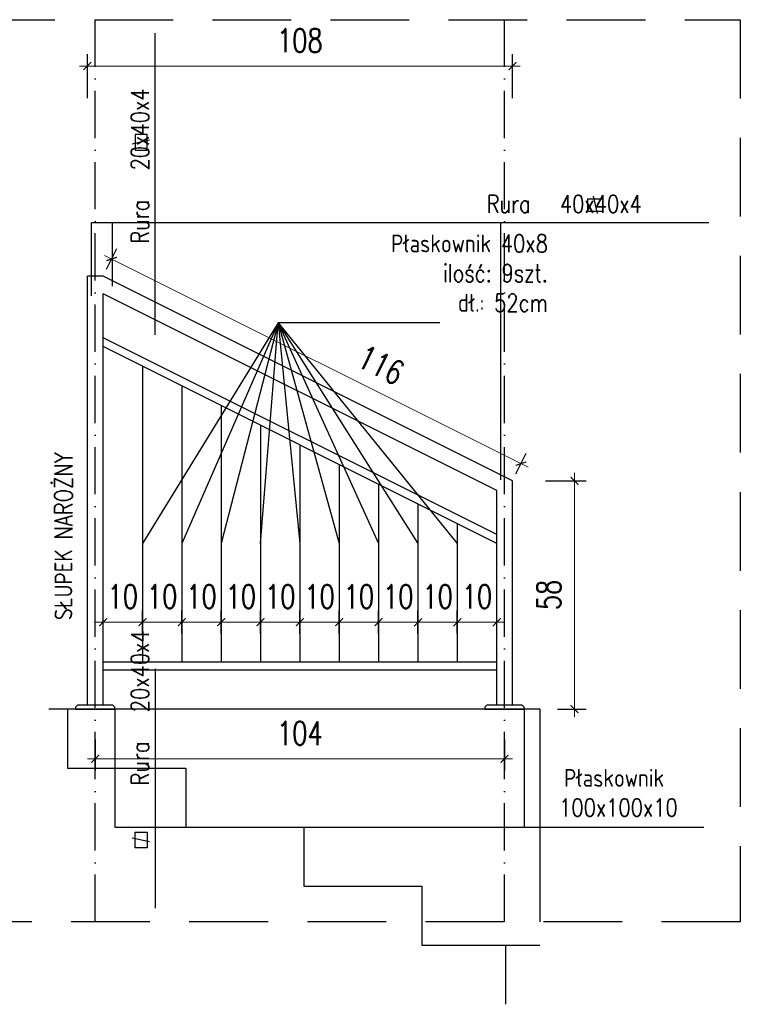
# Model space of a CAD drawing. Header units: millimetres. Extents: x 31969 to 285678, y -69766 to -1123.
# Tile 11 of 161: x 139917 to 140101, y -20278 to -20027. Entities that reach past the tile are written whole.
import ezdxf

# ---------------------------------------------------------------- set-up
doc = ezdxf.new("R2010")
doc.units = ezdxf.units.MM
for name, pattern in [('ACAD_ISO03W100', [30, 12, -18]), ('ACAD_ISO10W100', [18, 12, -3, 0, -3]), ('HIDDEN', [0.375, 0.25, -0.125])]:
    doc.linetypes.add(name, pattern=pattern)
for name, color, linetype in [('a-balustrady detal', 5, 'Continuous'), ('a-opis 2', 1, 'Continuous'), ('a-osie', 4, 'ACAD_ISO10W100'), ('a-przerywana', 250, 'HIDDEN'), ('a-widokowa', 3, 'Continuous'), ('a-wymiary', 11, 'Continuous')]:
    doc.layers.add(name, color=color, linetype=linetype)
doc.layers.add('a-pomocnicza', color=42, linetype='Continuous', plot=False)
doc.styles.add('WYMIAR', font='romans.shx', dxfattribs={"width": 0.8})
doc.styles.add('WYMIARY', font='simplex.shx', dxfattribs={"width": 0.75})
doc.dimstyles.new('MAREK50', dxfattribs={"dimtxt": 12.5, "dimasz": 5, "dimexe": 3, "dimexo": 2, "dimgap": 3.5, "dimtad": 1, "dimdec": 1, "dimdsep": 46, "dimtxsty": 'WYMIARY', "dimblk1": 'ARCHTICK', "dimblk2": 'ARCHTICK', "dimsah": 1, "dimcen": 2.5, "dimdle": 5, "dimadec": 0, "dimazin": 0, "dimtfac": 1, "dimtdec": 1, "dimtmove": 1, "dimatfit": 3, "dimldrblk": 'ARCHTICK', "dimfxl": 0, "dimtolj": 1, "dimtzin": 0, "dimarcsym": 0})

# ---------------------------------------------------------------- blocks, each defined once
blk = doc.blocks.new('_ARCHTICK')
at = {"color": 0, "linetype": 'ByBlock', "const_width": 0.15}
blk.add_lwpolyline([(-0.5, -0.5), (0.5, 0.5)], dxfattribs=at)
blk = doc.blocks.new('*D1053')
at = {"layer": 'a-wymiary', "color": 0, "linetype": 'ACAD_ISO03W100', "lineweight": -2, "ltscale": 100}
blk.add_line((139948.62, -20183.36), (139948.62, -20177.47), dxfattribs=at)
at = {"layer": 'a-wymiary', "color": 0, "lineweight": -2, "ltscale": 100}
blk.add_line((139958.62, -20183.36), (139958.62, -20177.47), dxfattribs=at)
at = {"layer": 'a-wymiary', "color": 0, "lineweight": 0, "ltscale": 100}
blk.add_line((139946.62, -20180.47), (139960.62, -20180.47), dxfattribs=at)
at = {"layer": 'DEFPOINTS', "color": 0, "ltscale": 100}
for p in [(139958.62, -20180.47), (139948.62, -20185.36), (139958.62, -20185.36)]:
    blk.add_point(p, dxfattribs=at)
at = {"layer": 'a-wymiary', "color": 0, "lineweight": 0, "ltscale": 100, "xscale": 2, "yscale": 2, "zscale": 2, "rotation": 180}
blk.add_blockref('_ARCHTICK', (139948.62, -20180.47), dxfattribs=at)
at = {"layer": 'a-wymiary', "color": 0, "lineweight": 0, "ltscale": 100, "xscale": 2, "yscale": 2, "zscale": 2}
blk.add_blockref('_ARCHTICK', (139958.62, -20180.47), dxfattribs=at)
at = {"layer": 'a-wymiary', "color": 0, "ltscale": 100, "insert": (139953.62, -20173.97), "char_height": 6, "attachment_point": 5, "style": 'WYMIARY'}
blk.add_mtext('\\A1;10', dxfattribs=at)
blk = doc.blocks.new('*D1054')
at = {"layer": 'a-wymiary', "color": 0, "linetype": 'ACAD_ISO03W100', "lineweight": -2, "ltscale": 100}
blk.add_line((139978.62, -20183.36), (139978.62, -20177.47), dxfattribs=at)
at = {"layer": 'a-wymiary', "color": 0, "lineweight": -2, "ltscale": 100}
blk.add_line((139988.62, -20183.36), (139988.62, -20177.47), dxfattribs=at)
at = {"layer": 'a-wymiary', "color": 0, "lineweight": 0, "ltscale": 100}
blk.add_line((139976.62, -20180.47), (139990.62, -20180.47), dxfattribs=at)
at = {"layer": 'DEFPOINTS', "color": 0, "ltscale": 100}
for p in [(139988.62, -20180.47), (139978.62, -20185.36), (139988.62, -20185.36)]:
    blk.add_point(p, dxfattribs=at)
at = {"layer": 'a-wymiary', "color": 0, "lineweight": 0, "ltscale": 100, "xscale": 2, "yscale": 2, "zscale": 2, "rotation": 180}
blk.add_blockref('_ARCHTICK', (139978.62, -20180.47), dxfattribs=at)
at = {"layer": 'a-wymiary', "color": 0, "lineweight": 0, "ltscale": 100, "xscale": 2, "yscale": 2, "zscale": 2}
blk.add_blockref('_ARCHTICK', (139988.62, -20180.47), dxfattribs=at)
at = {"layer": 'a-wymiary', "color": 0, "ltscale": 100, "insert": (139983.62, -20173.97), "char_height": 6, "attachment_point": 5, "style": 'WYMIARY'}
blk.add_mtext('\\A1;10', dxfattribs=at)
blk = doc.blocks.new('*D1055')
at = {"layer": 'a-wymiary', "color": 0, "linetype": 'ACAD_ISO03W100', "lineweight": -2, "ltscale": 100}
blk.add_line((139988.62, -20183.36), (139988.62, -20177.47), dxfattribs=at)
at = {"layer": 'a-wymiary', "color": 0, "lineweight": -2, "ltscale": 100}
blk.add_line((139998.62, -20183.36), (139998.62, -20177.47), dxfattribs=at)
at = {"layer": 'a-wymiary', "color": 0, "lineweight": 0, "ltscale": 100}
blk.add_line((139986.62, -20180.47), (140000.62, -20180.47), dxfattribs=at)
at = {"layer": 'DEFPOINTS', "color": 0, "ltscale": 100}
for p in [(139998.62, -20180.47), (139988.62, -20185.36), (139998.62, -20185.36)]:
    blk.add_point(p, dxfattribs=at)
at = {"layer": 'a-wymiary', "color": 0, "lineweight": 0, "ltscale": 100, "xscale": 2, "yscale": 2, "zscale": 2, "rotation": 180}
blk.add_blockref('_ARCHTICK', (139988.62, -20180.47), dxfattribs=at)
at = {"layer": 'a-wymiary', "color": 0, "lineweight": 0, "ltscale": 100, "xscale": 2, "yscale": 2, "zscale": 2}
blk.add_blockref('_ARCHTICK', (139998.62, -20180.47), dxfattribs=at)
at = {"layer": 'a-wymiary', "color": 0, "ltscale": 100, "insert": (139993.62, -20173.97), "char_height": 6, "attachment_point": 5, "style": 'WYMIARY'}
blk.add_mtext('\\A1;10', dxfattribs=at)
blk = doc.blocks.new('*D1056')
at = {"layer": 'a-wymiary', "color": 0, "linetype": 'ACAD_ISO03W100', "lineweight": -2, "ltscale": 100}
blk.add_line((139998.62, -20183.36), (139998.62, -20177.47), dxfattribs=at)
at = {"layer": 'a-wymiary', "color": 0, "lineweight": -2, "ltscale": 100}
blk.add_line((140008.62, -20183.36), (140008.62, -20177.47), dxfattribs=at)
at = {"layer": 'a-wymiary', "color": 0, "lineweight": 0, "ltscale": 100}
blk.add_line((139996.62, -20180.47), (140010.62, -20180.47), dxfattribs=at)
at = {"layer": 'DEFPOINTS', "color": 0, "ltscale": 100}
for p in [(140008.62, -20180.47), (139998.62, -20185.36), (140008.62, -20185.36)]:
    blk.add_point(p, dxfattribs=at)
at = {"layer": 'a-wymiary', "color": 0, "lineweight": 0, "ltscale": 100, "xscale": 2, "yscale": 2, "zscale": 2, "rotation": 180}
blk.add_blockref('_ARCHTICK', (139998.62, -20180.47), dxfattribs=at)
at = {"layer": 'a-wymiary', "color": 0, "lineweight": 0, "ltscale": 100, "xscale": 2, "yscale": 2, "zscale": 2}
blk.add_blockref('_ARCHTICK', (140008.62, -20180.47), dxfattribs=at)
at = {"layer": 'a-wymiary', "color": 0, "ltscale": 100, "insert": (140003.62, -20173.97), "char_height": 6, "attachment_point": 5, "style": 'WYMIARY'}
blk.add_mtext('\\A1;10', dxfattribs=at)
blk = doc.blocks.new('*D1057')
at = {"layer": 'a-wymiary', "color": 0, "linetype": 'ACAD_ISO03W100', "lineweight": -2, "ltscale": 100}
blk.add_line((140008.62, -20183.36), (140008.62, -20177.47), dxfattribs=at)
at = {"layer": 'a-wymiary', "color": 0, "lineweight": -2, "ltscale": 100}
blk.add_line((140018.62, -20183.36), (140018.62, -20177.47), dxfattribs=at)
at = {"layer": 'a-wymiary', "color": 0, "lineweight": 0, "ltscale": 100}
blk.add_line((140006.62, -20180.47), (140020.62, -20180.47), dxfattribs=at)
at = {"layer": 'DEFPOINTS', "color": 0, "ltscale": 100}
for p in [(140018.62, -20180.47), (140008.62, -20185.36), (140018.62, -20185.36)]:
    blk.add_point(p, dxfattribs=at)
at = {"layer": 'a-wymiary', "color": 0, "lineweight": 0, "ltscale": 100, "xscale": 2, "yscale": 2, "zscale": 2, "rotation": 180}
blk.add_blockref('_ARCHTICK', (140008.62, -20180.47), dxfattribs=at)
at = {"layer": 'a-wymiary', "color": 0, "lineweight": 0, "ltscale": 100, "xscale": 2, "yscale": 2, "zscale": 2}
blk.add_blockref('_ARCHTICK', (140018.62, -20180.47), dxfattribs=at)
at = {"layer": 'a-wymiary', "color": 0, "ltscale": 100, "insert": (140013.62, -20173.97), "char_height": 6, "attachment_point": 5, "style": 'WYMIARY'}
blk.add_mtext('\\A1;10', dxfattribs=at)
blk = doc.blocks.new('*D1058')
at = {"layer": 'a-wymiary', "color": 0, "linetype": 'ACAD_ISO03W100', "lineweight": -2, "ltscale": 100}
blk.add_line((140018.62, -20183.36), (140018.62, -20177.47), dxfattribs=at)
at = {"layer": 'a-wymiary', "color": 0, "lineweight": -2, "ltscale": 100}
blk.add_line((140028.62, -20183.36), (140028.62, -20177.47), dxfattribs=at)
at = {"layer": 'a-wymiary', "color": 0, "lineweight": 0, "ltscale": 100}
blk.add_line((140016.62, -20180.47), (140030.62, -20180.47), dxfattribs=at)
at = {"layer": 'DEFPOINTS', "color": 0, "ltscale": 100}
for p in [(140028.62, -20180.47), (140018.62, -20185.36), (140028.62, -20185.36)]:
    blk.add_point(p, dxfattribs=at)
at = {"layer": 'a-wymiary', "color": 0, "lineweight": 0, "ltscale": 100, "xscale": 2, "yscale": 2, "zscale": 2, "rotation": 180}
blk.add_blockref('_ARCHTICK', (140018.62, -20180.47), dxfattribs=at)
at = {"layer": 'a-wymiary', "color": 0, "lineweight": 0, "ltscale": 100, "xscale": 2, "yscale": 2, "zscale": 2}
blk.add_blockref('_ARCHTICK', (140028.62, -20180.47), dxfattribs=at)
at = {"layer": 'a-wymiary', "color": 0, "ltscale": 100, "insert": (140023.62, -20173.97), "char_height": 6, "attachment_point": 5, "style": 'WYMIARY'}
blk.add_mtext('\\A1;10', dxfattribs=at)
blk = doc.blocks.new('*D1059')
at = {"layer": 'a-wymiary', "color": 0, "linetype": 'ACAD_ISO03W100', "lineweight": -2, "ltscale": 100}
blk.add_line((140028.62, -20183.36), (140028.62, -20177.47), dxfattribs=at)
at = {"layer": 'a-wymiary', "color": 0, "lineweight": -2, "ltscale": 100}
blk.add_line((140038.62, -20183.36), (140038.62, -20177.47), dxfattribs=at)
at = {"layer": 'a-wymiary', "color": 0, "lineweight": 0, "ltscale": 100}
blk.add_line((140026.62, -20180.47), (140040.62, -20180.47), dxfattribs=at)
at = {"layer": 'DEFPOINTS', "color": 0, "ltscale": 100}
for p in [(140038.62, -20180.47), (140028.62, -20185.36), (140038.62, -20185.36)]:
    blk.add_point(p, dxfattribs=at)
at = {"layer": 'a-wymiary', "color": 0, "lineweight": 0, "ltscale": 100, "xscale": 2, "yscale": 2, "zscale": 2, "rotation": 180}
blk.add_blockref('_ARCHTICK', (140028.62, -20180.47), dxfattribs=at)
at = {"layer": 'a-wymiary', "color": 0, "lineweight": 0, "ltscale": 100, "xscale": 2, "yscale": 2, "zscale": 2}
blk.add_blockref('_ARCHTICK', (140038.62, -20180.47), dxfattribs=at)
at = {"layer": 'a-wymiary', "color": 0, "ltscale": 100, "insert": (140033.62, -20173.97), "char_height": 6, "attachment_point": 5, "style": 'WYMIARY'}
blk.add_mtext('\\A1;10', dxfattribs=at)
blk = doc.blocks.new('*D1060')
at = {"layer": 'a-wymiary', "color": 0, "linetype": 'ACAD_ISO03W100', "lineweight": -2, "ltscale": 100}
blk.add_line((139938.62, -20183.36), (139938.62, -20177.47), dxfattribs=at)
at = {"layer": 'a-wymiary', "color": 0, "lineweight": -2, "ltscale": 100}
blk.add_line((139948.62, -20183.36), (139948.62, -20177.47), dxfattribs=at)
at = {"layer": 'a-wymiary', "color": 0, "lineweight": 0, "ltscale": 100}
blk.add_line((139936.62, -20180.47), (139950.62, -20180.47), dxfattribs=at)
at = {"layer": 'DEFPOINTS', "color": 0, "ltscale": 100}
for p in [(139948.62, -20180.47), (139938.62, -20185.36), (139948.62, -20185.36)]:
    blk.add_point(p, dxfattribs=at)
at = {"layer": 'a-wymiary', "color": 0, "lineweight": 0, "ltscale": 100, "xscale": 2, "yscale": 2, "zscale": 2, "rotation": 180}
blk.add_blockref('_ARCHTICK', (139938.62, -20180.47), dxfattribs=at)
at = {"layer": 'a-wymiary', "color": 0, "lineweight": 0, "ltscale": 100, "xscale": 2, "yscale": 2, "zscale": 2}
blk.add_blockref('_ARCHTICK', (139948.62, -20180.47), dxfattribs=at)
at = {"layer": 'a-wymiary', "color": 0, "ltscale": 100, "insert": (139943.62, -20173.97), "char_height": 6, "attachment_point": 5, "style": 'WYMIARY'}
blk.add_mtext('\\A1;10', dxfattribs=at)
blk = doc.blocks.new('*D1061')
at = {"layer": 'a-wymiary', "color": 0, "lineweight": -2, "ltscale": 100}
blk.add_line((139936.62, -20210.27), (139936.62, -20218.17), dxfattribs=at)
at = {"layer": 'a-wymiary', "color": 0, "linetype": 'ACAD_ISO03W100', "lineweight": -2, "ltscale": 100}
blk.add_line((140040.62, -20210.27), (140040.62, -20218.17), dxfattribs=at)
at = {"layer": 'a-wymiary', "color": 0, "lineweight": 0, "ltscale": 100}
blk.add_line((140042.62, -20215.17), (139934.62, -20215.17), dxfattribs=at)
at = {"layer": 'DEFPOINTS', "color": 0, "ltscale": 100}
for p in [(139936.62, -20208.27), (140040.62, -20208.27), (139936.62, -20215.17)]:
    blk.add_point(p, dxfattribs=at)
at = {"layer": 'a-wymiary', "color": 0, "lineweight": 0, "ltscale": 100, "xscale": 2, "yscale": 2, "zscale": 2, "rotation": 180}
blk.add_blockref('_ARCHTICK', (139936.62, -20215.17), dxfattribs=at)
at = {"layer": 'a-wymiary', "color": 0, "lineweight": 0, "ltscale": 100, "xscale": 2, "yscale": 2, "zscale": 2}
blk.add_blockref('_ARCHTICK', (140040.62, -20215.17), dxfattribs=at)
at = {"layer": 'a-wymiary', "color": 0, "ltscale": 100, "insert": (139988.62, -20208.67), "char_height": 6, "attachment_point": 5, "style": 'WYMIARY'}
blk.add_mtext('\\A1;104', dxfattribs=at)
blk = doc.blocks.new('*D1062')
at = {"layer": 'a-wymiary', "color": 0, "linetype": 'ACAD_ISO03W100', "lineweight": -2, "ltscale": 100}
blk.add_line((139958.62, -20183.36), (139958.62, -20177.47), dxfattribs=at)
at = {"layer": 'a-wymiary', "color": 0, "lineweight": -2, "ltscale": 100}
blk.add_line((139968.62, -20183.36), (139968.62, -20177.47), dxfattribs=at)
at = {"layer": 'a-wymiary', "color": 0, "lineweight": 0, "ltscale": 100}
blk.add_line((139956.62, -20180.47), (139970.62, -20180.47), dxfattribs=at)
at = {"layer": 'DEFPOINTS', "color": 0, "ltscale": 100}
for p in [(139968.62, -20180.47), (139958.62, -20185.36), (139968.62, -20185.36)]:
    blk.add_point(p, dxfattribs=at)
at = {"layer": 'a-wymiary', "color": 0, "lineweight": 0, "ltscale": 100, "xscale": 2, "yscale": 2, "zscale": 2, "rotation": 180}
blk.add_blockref('_ARCHTICK', (139958.62, -20180.47), dxfattribs=at)
at = {"layer": 'a-wymiary', "color": 0, "lineweight": 0, "ltscale": 100, "xscale": 2, "yscale": 2, "zscale": 2}
blk.add_blockref('_ARCHTICK', (139968.62, -20180.47), dxfattribs=at)
at = {"layer": 'a-wymiary', "color": 0, "ltscale": 100, "insert": (139963.62, -20173.97), "char_height": 6, "attachment_point": 5, "style": 'WYMIARY'}
blk.add_mtext('\\A1;10', dxfattribs=at)
blk = doc.blocks.new('*D1063')
at = {"layer": 'a-wymiary', "color": 0, "linetype": 'ACAD_ISO03W100', "lineweight": -2, "ltscale": 100}
blk.add_line((139968.62, -20183.36), (139968.62, -20177.47), dxfattribs=at)
at = {"layer": 'a-wymiary', "color": 0, "lineweight": -2, "ltscale": 100}
blk.add_line((139978.62, -20183.36), (139978.62, -20177.47), dxfattribs=at)
at = {"layer": 'a-wymiary', "color": 0, "lineweight": 0, "ltscale": 100}
blk.add_line((139966.62, -20180.47), (139980.62, -20180.47), dxfattribs=at)
at = {"layer": 'DEFPOINTS', "color": 0, "ltscale": 100}
for p in [(139978.62, -20180.47), (139968.62, -20185.36), (139978.62, -20185.36)]:
    blk.add_point(p, dxfattribs=at)
at = {"layer": 'a-wymiary', "color": 0, "lineweight": 0, "ltscale": 100, "xscale": 2, "yscale": 2, "zscale": 2, "rotation": 180}
blk.add_blockref('_ARCHTICK', (139968.62, -20180.47), dxfattribs=at)
at = {"layer": 'a-wymiary', "color": 0, "lineweight": 0, "ltscale": 100, "xscale": 2, "yscale": 2, "zscale": 2}
blk.add_blockref('_ARCHTICK', (139978.62, -20180.47), dxfattribs=at)
at = {"layer": 'a-wymiary', "color": 0, "ltscale": 100, "insert": (139973.62, -20173.97), "char_height": 6, "attachment_point": 5, "style": 'WYMIARY'}
blk.add_mtext('\\A1;10', dxfattribs=at)
blk = doc.blocks.new('*D1052')
at = {"layer": 'a-wymiary', "color": 0, "lineweight": -2, "ltscale": 100}
blk.add_line((139934.62, -20047.33), (139934.62, -20036.18), dxfattribs=at)
at = {"layer": 'a-wymiary', "color": 0, "linetype": 'ACAD_ISO03W100', "lineweight": -2, "ltscale": 100}
blk.add_line((140042.62, -20047.33), (140042.62, -20036.18), dxfattribs=at)
at = {"layer": 'a-wymiary', "color": 0, "lineweight": 0, "ltscale": 100}
blk.add_line((140044.62, -20039.18), (139932.62, -20039.18), dxfattribs=at)
at = {"layer": 'DEFPOINTS', "color": 0, "ltscale": 100}
for p in [(139934.62, -20039.18), (139934.62, -20049.33), (140042.62, -20049.33)]:
    blk.add_point(p, dxfattribs=at)
at = {"layer": 'a-wymiary', "color": 0, "lineweight": 0, "ltscale": 100, "xscale": 2, "yscale": 2, "zscale": 2, "rotation": 180}
blk.add_blockref('_ARCHTICK', (139934.62, -20039.18), dxfattribs=at)
at = {"layer": 'a-wymiary', "color": 0, "lineweight": 0, "ltscale": 100, "xscale": 2, "yscale": 2, "zscale": 2}
blk.add_blockref('_ARCHTICK', (140042.62, -20039.18), dxfattribs=at)
at = {"layer": 'a-wymiary', "color": 0, "ltscale": 100, "insert": (139988.62, -20032.68), "char_height": 6, "attachment_point": 5, "style": 'WYMIARY'}
blk.add_mtext('\\A1;108', dxfattribs=at)
blk = doc.blocks.new('*D1064')
at = {"layer": 'a-wymiary', "color": 0, "lineweight": -2, "ltscale": 100}
blk.add_line((139939.51, -20090.76), (139942.14, -20085.49), dxfattribs=at)
at = {"layer": 'a-wymiary', "color": 0, "lineweight": 0, "ltscale": 100}
blk.add_line((140046.59, -20141.07), (139939.01, -20087.28), dxfattribs=at)
at = {"layer": 'a-wymiary', "color": 0, "linetype": 'ACAD_ISO03W100', "lineweight": -2, "ltscale": 100}
blk.add_line((140043.51, -20142.76), (140046.14, -20137.49), dxfattribs=at)
at = {"layer": 'DEFPOINTS', "color": 0, "ltscale": 100}
for p in [(139940.8, -20088.18), (139938.62, -20092.54), (140042.62, -20144.54)]:
    blk.add_point(p, dxfattribs=at)
at = {"layer": 'a-wymiary', "color": 0, "lineweight": 0, "ltscale": 100, "xscale": 2, "yscale": 2, "zscale": 2}
for p, rotation in [((139940.8, -20088.18), 153.4349488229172), ((140044.8, -20140.18), 333.4349488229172)]:
    blk.add_blockref('_ARCHTICK', p, dxfattribs=dict(at, rotation=rotation))
at = {"layer": 'a-wymiary', "color": 0, "ltscale": 100, "insert": (140009.21, -20115.12), "char_height": 6, "attachment_point": 5, "rotation": 333.4349, "style": 'WYMIARY'}
blk.add_mtext('\\A1;116', dxfattribs=at)
blk = doc.blocks.new('*D1065')
at = {"layer": 'a-wymiary', "color": 0, "lineweight": -2, "ltscale": 100}
blk.add_line((140051.05, -20144.54), (140061.38, -20144.54), dxfattribs=at)
at = {"layer": 'a-wymiary', "color": 0, "lineweight": 0, "ltscale": 100}
blk.add_line((140058.38, -20204.54), (140058.38, -20142.54), dxfattribs=at)
at = {"layer": 'a-wymiary', "color": 0, "linetype": 'ACAD_ISO03W100', "lineweight": -2, "ltscale": 100}
blk.add_line((140054.05, -20202.54), (140061.38, -20202.54), dxfattribs=at)
at = {"layer": 'DEFPOINTS', "color": 0, "ltscale": 100}
for p in [(140049.05, -20144.54), (140058.38, -20144.54), (140052.05, -20202.54)]:
    blk.add_point(p, dxfattribs=at)
at = {"layer": 'a-wymiary', "color": 0, "lineweight": 0, "ltscale": 100, "xscale": 2, "yscale": 2, "zscale": 2}
for p, rotation in [((140058.38, -20144.54), 90), ((140058.38, -20202.54), 270)]:
    blk.add_blockref('_ARCHTICK', p, dxfattribs=dict(at, rotation=rotation))
at = {"layer": 'a-wymiary', "color": 0, "ltscale": 100, "insert": (140051.88, -20173.54), "char_height": 6, "attachment_point": 5, "rotation": 90, "style": 'WYMIARY'}
blk.add_mtext('\\A1;58', dxfattribs=at)

msp = doc.modelspace()

# ---------------------------------------------------------------- linework, layer by layer
at = {"layer": 'a-balustrady detal', "ltscale": 0.5}
for p, q in [((139938.62, -20092.54), (139934.62, -20092.54)), ((139934.62, -20201.54), (139934.62, -20092.54)), ((140042.62, -20144.54), (139938.62, -20092.54)), ((139938.62, -20201.54), (139938.62, -20097.02)), ((140038.62, -20147.02), (139938.62, -20097.02)), ((140038.62, -20158.2), (139938.62, -20108.2)), ((140038.62, -20160.43), (139938.62, -20110.43)), ((139948.62, -20115.43), (139948.62, -20190.54)), ((139958.62, -20120.43), (139958.62, -20190.54)), ((139968.62, -20125.43), (139968.62, -20190.54)), ((139978.62, -20130.43), (139978.62, -20190.54)), ((139988.62, -20135.43), (139988.62, -20190.54)), ((139998.62, -20140.43), (139998.62, -20190.54)), ((140042.62, -20201.54), (140042.62, -20144.54)), ((140008.62, -20145.43), (140008.62, -20190.54)), ((140038.62, -20201.54), (140038.62, -20147.02)), ((140018.62, -20150.43), (140018.62, -20190.54)), ((140028.62, -20155.43), (140028.62, -20190.54)), ((139938.62, -20190.54), (140038.62, -20190.54)), ((139938.62, -20192.54), (140038.62, -20192.54))]:
    msp.add_line(p, q, dxfattribs=at)
for points in [[(139931.62, -20202.54), (139941.62, -20202.54), (139941.62, -20202.04), (139941.12, -20201.54), (139932.12, -20201.54), (139931.62, -20202.04)], [(140035.62, -20202.54), (140045.62, -20202.54), (140045.62, -20202.04), (140045.12, -20201.54), (140036.12, -20201.54), (140035.62, -20202.04)]]:
    msp.add_lwpolyline(points, close=True, dxfattribs=at)
at = {"layer": 'a-opis 2', "ltscale": 0.1}
for p, q in [((139951.87, -20107.42), (139951.87, -20030.82)), ((139935.69, -20078.89), (140092.53, -20078.89)), ((139935.69, -20097.58), (139935.69, -20078.89)), ((139940.96, -20078.89), (139940.96, -20095.07)), ((140039.69, -20144.32), (140039.69, -20078.89)), ((139983.12, -20104.4), (139948.62, -20160.48)), ((139983.12, -20104.4), (139958.62, -20160.48)), ((139983.12, -20104.4), (139968.62, -20160.48)), ((139978.62, -20160.48), (139983.12, -20104.4)), ((139983.12, -20104.4), (139988.62, -20160.48)), ((140024.17, -20104.4), (139983.12, -20104.4)), ((139983.12, -20104.4), (139998.62, -20160.48)), ((139983.12, -20104.4), (140008.62, -20160.48)), ((139983.12, -20104.4), (140018.62, -20160.48)), ((139983.12, -20104.4), (140028.62, -20160.48)), ((139951.87, -20192.28), (139951.87, -20253.16)), ((139941.62, -20202.54), (139941.62, -20232.57)), ((140045.62, -20202.54), (140045.62, -20232.57)), ((139941.62, -20232.57), (140091.22, -20232.57))]:
    msp.add_line(p, q, dxfattribs=at)
for points in [[(139946.79, -20060.54), (139949.79, -20060.54), (139949.79, -20056.54), (139946.79, -20056.54), (139946.79, -20060.54)], [(139950.44, -20058.04), (139946.01, -20059.04)], [(140061.71, -20073), (140061.71, -20076), (140065.71, -20076), (140065.71, -20073), (140061.71, -20073)], [(140064.21, -20076.66), (140063.21, -20072.22)], [(139946.79, -20233.8), (139949.79, -20233.8), (139949.79, -20237.8), (139946.79, -20237.8), (139946.79, -20233.8)], [(139950.44, -20236.3), (139946.01, -20235.3)]]:
    msp.add_lwpolyline(points, dxfattribs=at)
at = {"layer": 'a-osie'}
for p, q in [((139936.62, -20256.56), (139936.62, -20027.39)), ((140040.62, -20256.56), (140040.62, -20027.39))]:
    msp.add_line(p, q, dxfattribs=at)
at = {"layer": 'a-pomocnicza', "ltscale": 100}
for p, q in [((139929.62, -20202.54), (139929.62, -20217.54)), ((139929.62, -20217.54), (139959.62, -20217.54)), ((139959.62, -20217.54), (139959.62, -20232.54)), ((139959.62, -20232.54), (139989.62, -20232.54)), ((139989.62, -20232.54), (139989.62, -20247.54)), ((139989.62, -20247.54), (140019.62, -20247.54)), ((140019.62, -20247.54), (140019.62, -20262.54)), ((140019.62, -20262.54), (140049.62, -20262.54)), ((140040.83, -20262.54), (140040.83, -20277.54))]:
    msp.add_line(p, q, dxfattribs=at)
at = {"layer": 'a-przerywana', "color": 3, "ltscale": 80}
msp.add_lwpolyline([(139546.4, -20027.39), (140100.52, -20027.39), (140100.52, -20256.56), (139546.4, -20256.56)], close=True, dxfattribs=at)
at = {"layer": 'a-widokowa'}
for q in [(139924.87, -20202.54), (140049.62, -20256.56)]:
    msp.add_line((140049.62, -20202.54), q, dxfattribs=at)

# ---------------------------------------------------------------- texts
at = {"layer": 'a-opis 2', "ltscale": 0.1, "char_height": 4.5269, "width": 94.9255, "rotation": 90, "style": 'WYMIAR'}
for s, insert, attachment_point in [('{\\W5.47498; }Rura   20x40x4', (139945.73, -20101.3), 1), ('{\\W5.13212; }SŁUPEK NAROŻNY', (139926.28, -20195.86), 1), ('Rura   20x40x4', (139945.73, -20182.53), 3)]:
    msp.add_mtext(s, dxfattribs=dict(at, insert=insert, attachment_point=attachment_point))
at = {"layer": 'a-opis 2', "ltscale": 0.1, "char_height": 4.5269, "style": 'WYMIAR'}
for s, insert, width, attachment_point in [('{\\W5.69588; }Rura   40x40x4', (140018.4, -20071.94), 96.9255, 1), ('Płaskownik 40x8\\Pilość: 9szt.\\Pdł.: 52cm', (140051.65, -20081.97), 94.9255, 3), ('{\\W2.79619; }Płaskownik \\P{\\W2.39619; }100x100x10', (140047.07, -20217.76), 53.599, 1)]:
    msp.add_mtext(s, dxfattribs=dict(at, insert=insert, width=width, attachment_point=attachment_point))

# ---------------------------------------------------------------- dimensions: what is measured, and where the dimension line sits
at = {"layer": 'a-wymiary', "ltscale": 100}
for base, p1, p2, picture, middle in [((139934.62, -20039.18), (140042.62, -20049.33), (139934.62, -20049.33), '*D1052', (139988.62, -20032.68)), ((139936.62, -20215.17), (140040.62, -20208.27), (139936.62, -20208.27), '*D1061', (139988.62, -20208.67))]:
    dim = msp.add_linear_dim(base=base, p1=p1, p2=p2, dimstyle='MAREK50', override={"dimtxt": 6, "dimasz": 2, "dimdle": 2, "dimfxl": 10, "dimfxlon": 1, "dimlwd": 0}, dxfattribs=at)
    dim.commit()
    dim.dimension.update_dxf_attribs({"geometry": picture, "text_midpoint": middle})
dim = msp.add_linear_dim(base=(139940.8, -20088.18), p1=(140042.62, -20144.54), p2=(139938.62, -20092.54), angle=153.4349, text='116', dimstyle='MAREK50', override={"dimtxt": 6, "dimasz": 2, "dimdle": 2, "dimfxl": 10, "dimfxlon": 1, "dimlwd": 0}, dxfattribs=at)
dim.commit()
dim.dimension.update_dxf_attribs({"geometry": '*D1064', "text_midpoint": (140006.3, -20120.93), "dimtype": 161})
dim = msp.add_linear_dim(base=(140058.38, -20144.54), p1=(140052.05, -20202.54), p2=(140049.05, -20144.54), angle=90, dimstyle='MAREK50', override={"dimtxt": 6, "dimasz": 2, "dimdle": 2, "dimfxl": 10, "dimfxlon": 1, "dimlwd": 0}, dxfattribs=at)
dim.commit()
dim.dimension.update_dxf_attribs({"geometry": '*D1065', "text_midpoint": (140051.88, -20173.54)})
for base, p1, p2, picture, middle in [((139948.62, -20180.47), (139938.62, -20185.36), (139948.62, -20185.36), '*D1060', (139943.62, -20180.47)), ((139958.62, -20180.47), (139948.62, -20185.36), (139958.62, -20185.36), '*D1053', (139953.62, -20180.47)), ((139968.62, -20180.47), (139958.62, -20185.36), (139968.62, -20185.36), '*D1062', (139963.62, -20180.47)), ((139978.62, -20180.47), (139968.62, -20185.36), (139978.62, -20185.36), '*D1063', (139973.62, -20180.47)), ((139988.62, -20180.47), (139978.62, -20185.36), (139988.62, -20185.36), '*D1054', (139983.62, -20180.47)), ((139998.62, -20180.47), (139988.62, -20185.36), (139998.62, -20185.36), '*D1055', (139993.62, -20180.47)), ((140008.62, -20180.47), (139998.62, -20185.36), (140008.62, -20185.36), '*D1056', (140003.62, -20180.47)), ((140018.62, -20180.47), (140008.62, -20185.36), (140018.62, -20185.36), '*D1057', (140013.62, -20180.47)), ((140028.62, -20180.47), (140018.62, -20185.36), (140028.62, -20185.36), '*D1058', (140023.62, -20180.47)), ((140038.62, -20180.47), (140028.62, -20185.36), (140038.62, -20185.36), '*D1059', (140033.62, -20180.47))]:
    dim = msp.add_linear_dim(base=base, p1=p1, p2=p2, dimstyle='MAREK50', override={"dimtxt": 6, "dimasz": 2, "dimdle": 2, "dimfxl": 10, "dimfxlon": 1, "dimlwd": 0}, dxfattribs=at)
    dim.commit()
    dim.dimension.update_dxf_attribs({"geometry": picture, "text_midpoint": middle, "dimtype": 160})

doc.saveas('drawing.dxf')
